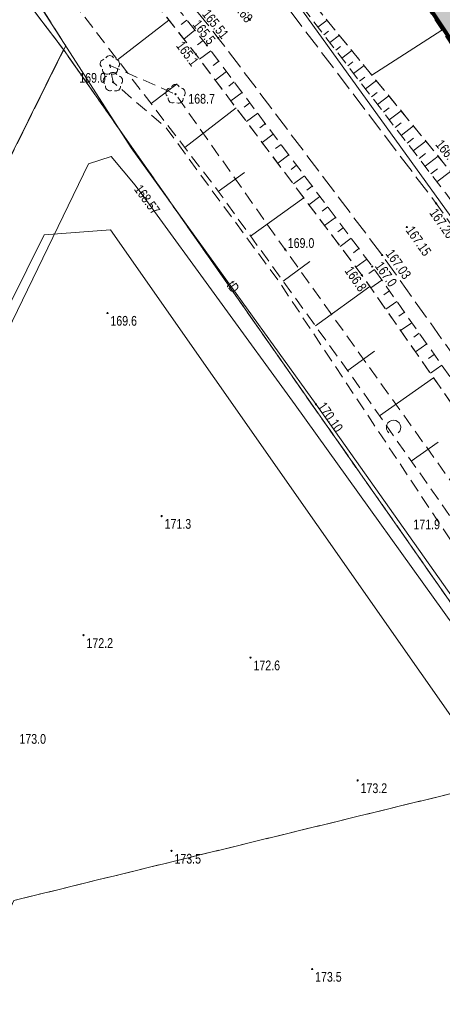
# Model space of a CAD drawing. Header units: metres. Extents: x 8433237 to 8433443, y 6021296 to 6021738.
# Tile 12 of 22: x 8433311 to 8433344, y 6021554 to 6021630. Entities that reach past the tile are written whole.
import ezdxf
from ezdxf import colors
from ezdxf.entities.mleader import LeaderData, LeaderLine
from ezdxf.enums import TextEntityAlignment as Align
from ezdxf.math import Vec2, Vec3

# ---------------------------------------------------------------- set-up
doc = ezdxf.new("R2010")
doc.units = ezdxf.units.M
for name, pattern in [('DASHED', [0.75, 0.5, -0.25]), ('L_0_03', [1, 0.5, -0.5]), ('L_0_04', [1.5, 1, -0.5]), ('L_0_06', [2, 1.5, -0.5])]:
    doc.linetypes.add(name, pattern=pattern)
doc.layers.get('0').update_dxf_attribs({"linetype": 'CONTINUOUS', "lineweight": 18})
for name, color, linetype, lineweight in [('a_opis', 250, 'CONTINUOUS', 9), ('EGB_DzialkaEwidencyjna', 7, 'CONTINUOUS', 18), ('EGB_KonturKlasyfikacyjny', 96, 'L_0_06', 18), ('EGB_KonturUzytkuGruntowego', 96, 'L_0_03', 18), ('GES_PrzewodElektroenergetyczny', 1, 'CONTINUOUS', 18), ('GES_PrzewodTelekomunikacyjny', 30, 'CONTINUOUS', 18), ('GES_PrzewodWodociagowy', 5, 'CONTINUOUS', 18), ('GES_Rzedna', 7, 'CONTINUOUS', 18), ('KR_ObiektKarto', 7, 'CONTINUOUS', 18), ('OT_Komunikacja', 7, 'CONTINUOUS', 18), ('OT_Rzedna', 7, 'CONTINUOUS', 18), ('OT_Skarpa', 7, 'CONTINUOUS', 18), ('OT_ZagospodarowanieTerenu', 7, 'CONTINUOUS', 18), ('OT_ZagospodarowanieTerenu_P', 7, 'CONTINUOUS', 18)]:
    doc.layers.add(name, color=color, linetype=linetype, lineweight=lineweight)
doc.layers.add('DIM', color=7, linetype='CONTINUOUS')
doc.layers.add('Zakres Etap 1', color=1, linetype='CONTINUOUS')
doc.styles.add('Arial', font='Arial.ttf')
doc.styles.get("Standard").update_dxf_attribs({"font": 'simplex.shx'})

# ---------------------------------------------------------------- blocks, each defined once
blk = doc.blocks.new('OTZK_1')
at = {"color": 0, "linetype": 'Continuous', "lineweight": 18}
blk.add_arc((0, 0), 1.1, 311.1859, 228.8141, dxfattribs=at)
blk = doc.blocks.new('SUPS01_07')
at = {"linetype": 'Continuous', "lineweight": 13}
blk.add_hatch(color=0, dxfattribs=at).paths.add_polyline_path([(0, -0.09, 1), (0, 0.09, 1)])
at = {"color": 0, "linetype": 'Continuous', "lineweight": 13}
blk.add_circle((0, 0), 0.0906, dxfattribs=at)
blk = doc.blocks.new('OTRN')
at = {"linetype": 'Continuous', "lineweight": 13}
blk.add_hatch(color=0, dxfattribs=at).paths.add_polyline_path([(0, -0.09, 1), (0, 0.09, 1)])
at = {"color": 0, "linetype": 'Continuous', "lineweight": 13}
blk.add_circle((0, 0), 0.0906, dxfattribs=at)
blk = doc.blocks.new('OTRS')
at = {"linetype": 'Continuous', "lineweight": 13}
blk.add_hatch(color=0, dxfattribs=at).paths.add_polyline_path([(0, -0.09, 1), (0, 0.09, 1)])
at = {"color": 0, "linetype": 'Continuous', "lineweight": 13}
blk.add_circle((0, 0), 0.0906, dxfattribs=at)
blk = doc.blocks.new('OTZL')
at = {"linetype": 'Continuous', "lineweight": 18}
blk.add_hatch(color=0, dxfattribs=at).paths.add_polyline_path([(0, -0.07, 1), (0, 0.07, 1)])
at = {"color": 0, "linetype": 'Continuous', "lineweight": 18}
blk.add_circle((0, 0), 0.0721, dxfattribs=at)
for centre, radius, start, end in [((-0.8, 0.24), 0.7, 101.6336, 222.6141), ((-0.02, 0.82), 0.68, 29.5388, 149.6209), ((0.78, 0.24), 0.7, 318.5035, 78.3664), ((-0.46, -0.64), 0.7, 175.1009, 291.5014), ((0.46, -0.66), 0.7, 249.444, 4.8991)]:
    blk.add_arc(centre, radius, start, end, dxfattribs=at)

msp = doc.modelspace()

# ---------------------------------------------------------------- hatches: boundary and pattern name
at = {"layer": 'Zakres Etap 1', "linetype": 'Continuous', "lineweight": 15, "ltscale": 10, "true_color": 0x424242}
h = msp.add_hatch(dxfattribs=at)
h.set_pattern_fill('CONCRE', color=250, scale=2)
h.set_pattern_definition([(0, (0, 0), (2, 2), [0.25, -1.75]), (90, (0, 0), (-2, 2), [0.25, -1.75]), (135, (0.25, 0), (-1.99999999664, 1e-16), [0.3535534, -2.4748738]), (0, (0.25, 1.125), (2, 2), [0.25, -1.75]), (45, (0.375, 1), (0, 1.99999999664), [0.1767766, -2.6516504]), (135, (0.375, 1), (-1.99999999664, 1e-16), [0.1767766, -2.6516504]), (0, (1, 1.625), (2, 2), [0.3535534, -1.6464466]), (45, (1, 1.625), (0, 1.99999999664), [0.25, -2.5784272]), (135, (1.3536, 1.625), (-1.99999999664, 1e-16), [0.25, -2.5784272]), (90, (1.375, 0.5), (-2, 2), [0.25, -1.75]), (45, (1.375, 0.5), (0, 1.99999999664), [0.1767766, -2.6516504]), (135, (1.5, 0.625), (-1.99999999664, 1e-16), [0.1767766, -2.6516504]), (0, (0.25, 0.5), (2, 2), [0.125, -1.675]), (0, (1.75, 1), (2, 2), [0.125, -1.675]), (90, (1.125, 1.25), (-2, 2), [0.125, -1.675]), (135, (1.375, 0.125), (-1.99999999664, 1e-16), [0.1767766, -2.6516504]), (135, (0.5, 1.5), (-1.99999999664, 1e-16), [0.1767766, -2.6516504]), (45, (0.9375, 0.6562), (0, 1.99999999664), [0.1767766, -2.6516504]), (90, (0.6875, 0.25), (-2, 2), [0.03125, -1.96875]), (90, (0.7812, 1.0938), (-2, 2), [0.03125, -1.96875]), (90, (1.7188, 1.4375), (-2, 2), [0.03125, -1.96875]), (90, (1.75, 0.375), (-2, 2), [0.03125, -1.96875])])
h.paths.add_polyline_path([(8433408.538, 6021532.495), (8433411.572, 6021534.406), (8433360.242, 6021611.839), (8433356.469, 6021626.425), (8433357.573, 6021627.447), (8433351.726, 6021636.015), (8433350.401, 6021637.656), (8433352.814, 6021639.419), (8433352.148, 6021640.417), (8433349.777, 6021643.662), (8433347.136, 6021641.686), (8433345.508, 6021643.876), (8433339.357, 6021651.683), (8433333.123, 6021659.517), (8433326.987, 6021655.239), (8433357.146, 6021609.752), (8433376.409, 6021580.813)])

# ---------------------------------------------------------------- linework, layer by layer
at = {"layer": 'EGB_DzialkaEwidencyjna', "linetype": 'Continuous', "lineweight": 18, "flags": 128}
for points in [[(8433337.565, 6021638.912), (8433357.05, 6021609.66), (8433376.33, 6021580.76), (8433407.7, 6021533.67), (8433411.03, 6021528.68), (8433439.476, 6021485.99)], [(8433359.82, 6021614.046), (8433360.35, 6021611.93), (8433357.05, 6021609.66), (8433337.565, 6021638.912)], [(8433312.011, 6021631.446), (8433314.81, 6021627.77), (8433253.49, 6021504.14), (8433242.227, 6021481.424)], [(8433425.123, 6021470.364), (8433417.6, 6021481.1), (8433411.83, 6021489.34), (8433388.4, 6021522.76), (8433377.65, 6021538.1), (8433314.81, 6021627.77), (8433312.011, 6021631.446)]]:
    msp.add_lwpolyline(points, dxfattribs=at)
for points in [[(8433318.42, 6021613.92), (8433313.33, 6021613.54), (8433257.41, 6021500.79), (8433253.49, 6021504.14), (8433314.81, 6021627.77), (8433377.65, 6021538.1), (8433374.25, 6021534.26)], [(8433313.33, 6021613.54), (8433318.42, 6021613.92), (8433374.25, 6021534.26), (8433334.95, 6021489.96), (8433348.5, 6021477.47), (8433338.63, 6021466.26), (8433361.38, 6021433.27), (8433350.5, 6021421.18), (8433257.41, 6021500.79)]]:
    msp.add_lwpolyline(points, close=True, dxfattribs=at)
at = {"layer": 'EGB_KonturKlasyfikacyjny', "color": 82, "linetype": 'L_0_06', "lineweight": 18, "flags": 128}
for points in [[(8433360.35, 6021611.93), (8433357.05, 6021609.66), (8433337.565, 6021638.912)], [(8433312.011, 6021631.446), (8433314.81, 6021627.77), (8433253.49, 6021504.14), (8433242.227, 6021481.424)], [(8433242.227, 6021481.424), (8433253.49, 6021504.14), (8433314.81, 6021627.77), (8433353.39, 6021572.71), (8433348.18, 6021571.45), (8433310.98, 6021562.36), (8433281.2, 6021496.07), (8433314.48, 6021477.93), (8433334.95, 6021489.96), (8433348.5, 6021477.47), (8433338.63, 6021466.26), (8433361.38, 6021433.27), (8433350.5, 6021421.18), (8433346.5, 6021416.73), (8433327.236, 6021412.312)]]:
    msp.add_lwpolyline(points, dxfattribs=at)
msp.add_lwpolyline([(8433310.98, 6021562.36), (8433348.18, 6021571.45), (8433353.39, 6021572.71), (8433377.65, 6021538.1), (8433374.25, 6021534.26), (8433325.5, 6021504.22), (8433328.72, 6021499.36), (8433326.76, 6021497.31), (8433334.95, 6021489.96), (8433314.48, 6021477.93), (8433281.2, 6021496.07)], close=True, dxfattribs=at)
at = {"layer": 'EGB_KonturUzytkuGruntowego', "color": 96, "linetype": 'L_0_03', "lineweight": 18, "flags": 128}
for points in [[(8433360.947, 6021612.339), (8433360.35, 6021611.93), (8433357.05, 6021609.66), (8433337.565, 6021638.912)], [(8433337.565, 6021638.912), (8433357.05, 6021609.66), (8433360.35, 6021611.93), (8433379.62, 6021582.96), (8433376.33, 6021580.76), (8433407.7, 6021533.67), (8433411.03, 6021528.68), (8433439.476, 6021485.99)], [(8433312.011, 6021631.446), (8433314.81, 6021627.77), (8433253.49, 6021504.14)], [(8433425.123, 6021470.364), (8433417.6, 6021481.1), (8433411.83, 6021489.34), (8433388.4, 6021522.76), (8433377.65, 6021538.1), (8433353.39, 6021572.71), (8433314.81, 6021627.77), (8433312.011, 6021631.446)], [(8433242.227, 6021481.424), (8433253.49, 6021504.14), (8433314.81, 6021627.77), (8433353.39, 6021572.71), (8433377.65, 6021538.1), (8433374.25, 6021534.26), (8433341.32, 6021497.14), (8433333.61, 6021504.46), (8433328.72, 6021499.36), (8433326.76, 6021497.31), (8433334.95, 6021489.96), (8433348.5, 6021477.47), (8433338.63, 6021466.26), (8433361.38, 6021433.27), (8433350.5, 6021421.18), (8433346.5, 6021416.73), (8433338.96, 6021408.36), (8433336.061, 6021405.138)]]:
    msp.add_lwpolyline(points, dxfattribs=at)
at = {"layer": 'GES_PrzewodElektroenergetyczny', "color": 1, "linetype": 'Continuous', "lineweight": 18, "flags": 128}
msp.add_lwpolyline([(8433296.89, 6021535.28), (8433288.94, 6021539.9), (8433280.39, 6021544.44), (8433281.38, 6021546.98), (8433284.6, 6021553.4), (8433297.28, 6021578.74), (8433306.39, 6021597.7), (8433307.73, 6021600.47), (8433316.72, 6021618.98), (8433318.48, 6021619.56), (8433320.33, 6021617.35), (8433320.99, 6021616.44), (8433332.64, 6021600.47), (8433346.5, 6021581.13), (8433346.97, 6021580.44), (8433354.39, 6021569.68), (8433364.14, 6021555.76), (8433364.73, 6021554.92), (8433376.19, 6021538.62), (8433377.36, 6021538.73)], dxfattribs=at)
at = {"layer": 'GES_PrzewodTelekomunikacyjny', "color": 30, "linetype": 'Continuous', "lineweight": 18, "flags": 128}
msp.add_lwpolyline([(8433312.366, 6021632.14), (8433320.02, 6021620.21), (8433334.24, 6021600.5), (8433344.78, 6021585.61), (8433364.92, 6021557.71), (8433371.52, 6021548.54), (8433381.73, 6021533.49), (8433384.96, 6021531.81), (8433391.21, 6021522.93), (8433393.21, 6021519.6), (8433398.13, 6021512.44), (8433411.66, 6021491.89), (8433421.24, 6021478.36), (8433426.087, 6021471.414)], dxfattribs=at)
at = {"layer": 'GES_PrzewodWodociagowy', "color": 5, "linetype": 'Continuous', "lineweight": 18, "flags": 128}
msp.add_lwpolyline([(8433408.95, 6021521.98), (8433405.23, 6021528.22), (8433358.49, 6021595.02), (8433344.93, 6021614.49), (8433328.674, 6021637.016)], dxfattribs=at)
at = {"layer": 'KR_ObiektKarto', "linetype": 'Continuous', "lineweight": 18, "flags": 128}
for points in [[(8433318.96, 6021626.987), (8433322.919, 6021630.031)], [(8433324.3, 6021630.042), (8433323.873, 6021629.703)], [(8433334.384, 6021629.497), (8433335.082, 6021630.034)], [(8433324.921, 6021629.258), (8433324.066, 6021628.58)], [(8433334.842, 6021628.903), (8433335.199, 6021629.178)], [(8433343.91, 6021629.265), (8433338.542, 6021625.801)], [(8433325.543, 6021628.475), (8433325.114, 6021628.135)], [(8433335.3, 6021628.309), (8433336.032, 6021628.873)], [(8433326.153, 6021627.682), (8433325.278, 6021627.028)], [(8433335.757, 6021627.715), (8433336.132, 6021628.003)], [(8433336.215, 6021627.12), (8433336.981, 6021627.711)], [(8433326.752, 6021626.882), (8433326.315, 6021626.555)], [(8433336.673, 6021626.526), (8433337.064, 6021626.828)], [(8433327.351, 6021626.081), (8433326.48, 6021625.43)], [(8433337.131, 6021625.932), (8433337.931, 6021626.549)], [(8433337.588, 6021625.338), (8433337.997, 6021625.653)], [(8433338.046, 6021624.744), (8433338.881, 6021625.387)], [(8433321.548, 6021623.616), (8433323.544, 6021625.148)], [(8433327.95, 6021625.28), (8433327.516, 6021624.955)], [(8433328.549, 6021624.48), (8433327.683, 6021623.831)], [(8433338.504, 6021624.15), (8433338.93, 6021624.478)], [(8433338.961, 6021623.556), (8433339.83, 6021624.225)], [(8433324.135, 6021620.244), (8433328.096, 6021623.283)], [(8433329.148, 6021623.679), (8433328.716, 6021623.356)], [(8433339.419, 6021622.962), (8433339.862, 6021623.303)], [(8433339.877, 6021622.367), (8433340.78, 6021623.063)], [(8433329.747, 6021622.878), (8433328.885, 6021622.233)], [(8433330.346, 6021622.078), (8433329.916, 6021621.756)], [(8433340.335, 6021621.773), (8433340.795, 6021622.128)], [(8433340.792, 6021621.179), (8433341.73, 6021621.901)], [(8433330.945, 6021621.277), (8433330.088, 6021620.635)], [(8433341.25, 6021620.585), (8433341.727, 6021620.953)], [(8433331.544, 6021620.476), (8433331.117, 6021620.156)], [(8433341.708, 6021619.991), (8433342.679, 6021620.74)], [(8433332.144, 6021619.675), (8433331.291, 6021619.037)], [(8433342.165, 6021619.397), (8433342.66, 6021619.778)], [(8433342.623, 6021618.803), (8433343.629, 6021619.578)], [(8433332.743, 6021618.875), (8433332.317, 6021618.557)], [(8433343.081, 6021618.209), (8433343.592, 6021618.603)], [(8433326.719, 6021616.87), (8433328.728, 6021618.321)], [(8433333.342, 6021618.074), (8433332.493, 6021617.439)], [(8433343.539, 6021617.614), (8433344.572, 6021618.411)], [(8433333.941, 6021617.273), (8433333.518, 6021616.957)], [(8433329.208, 6021613.425), (8433333.293, 6021616.376)], [(8433334.54, 6021616.473), (8433333.696, 6021615.841)], [(8433335.139, 6021615.672), (8433334.718, 6021615.357)], [(8433335.738, 6021614.871), (8433334.898, 6021614.243)], [(8433336.337, 6021614.071), (8433335.918, 6021613.757)], [(8433336.936, 6021613.27), (8433336.101, 6021612.645)], [(8433337.535, 6021612.469), (8433337.119, 6021612.158)], [(8433338.134, 6021611.669), (8433337.303, 6021611.047)], [(8433331.696, 6021609.98), (8433333.773, 6021611.48)], [(8433338.727, 6021610.863), (8433338.304, 6021610.565)], [(8433334.185, 6021606.535), (8433338.374, 6021609.561)], [(8433339.303, 6021610.046), (8433338.453, 6021609.447)], [(8433339.879, 6021609.229), (8433339.453, 6021608.928)], [(8433340.455, 6021608.411), (8433339.599, 6021607.807)], [(8433341.032, 6021607.594), (8433340.601, 6021607.291)], [(8433341.608, 6021606.777), (8433340.744, 6021606.167)], [(8433342.184, 6021605.959), (8433341.75, 6021605.653)], [(8433342.76, 6021605.142), (8433341.889, 6021604.528)], [(8433336.674, 6021603.089), (8433338.741, 6021604.583)], [(8433343.336, 6021604.325), (8433342.899, 6021604.016)], [(8433343.913, 6021603.507), (8433343.034, 6021602.888)], [(8433339.127, 6021599.619), (8433343.28, 6021602.535)], [(8433341.569, 6021596.141), (8433343.641, 6021597.596)]]:
    msp.add_lwpolyline(points, dxfattribs=at)
at = {"layer": 'OT_Komunikacja', "color": 7, "linetype": 'L_0_06', "lineweight": 18, "flags": 128}
msp.add_lwpolyline([(8433321.291, 6021635.442), (8433326.72, 6021628.66), (8433339.32, 6021611.98), (8433349.86, 6021597.15), (8433353.51, 6021591.85), (8433363.16, 6021577.45), (8433376.54, 6021557.44), (8433390.06, 6021536.96), (8433397.95, 6021525.23), (8433398.74, 6021524.16), (8433402.69, 6021518.05), (8433407.6, 6021510.52), (8433410.03, 6021512.07), (8433412.37, 6021513.7), (8433405, 6021524.85), (8433400.11, 6021532.14), (8433394.81, 6021540.28), (8433381.1, 6021560.83), (8433367.69, 6021580.78), (8433358.08, 6021595.14), (8433343.48, 6021615.95), (8433331.92, 6021631.17), (8433327.459, 6021636.757)], dxfattribs=at)
at = {"layer": 'OT_Skarpa', "color": 7, "linetype": 'L_0_04', "lineweight": 18, "flags": 128}
for points in [[(8433329.485, 6021637.189), (8433333.32, 6021632.19), (8433344.51, 6021618.5), (8433360.23, 6021595.99), (8433371.01, 6021579.57), (8433378.15, 6021568.72), (8433388.62, 6021553.14), (8433401.7, 6021533.62), (8433404.14, 6021531.06), (8433406.9, 6021531.47), (8433404.25, 6021534.61), (8433393.11, 6021552.8), (8433380.6, 6021571.4), (8433367.8, 6021592.23), (8433367.58, 6021592.58), (8433348.54, 6021622.09), (8433339.79, 6021635.65), (8433337.421, 6021638.881)], [(8433328.544, 6021636.988), (8433332.71, 6021631.67), (8433344.22, 6021616.73), (8433359.55, 6021595.33), (8433370.18, 6021578.95), (8433371.52, 6021576.86), (8433383.64, 6021558.81), (8433395.76, 6021540.71), (8433402.05, 6021531.6), (8433404.14, 6021531.06), (8433401.7, 6021533.62), (8433388.62, 6021553.14), (8433378.15, 6021568.72), (8433371.01, 6021579.57), (8433360.23, 6021595.99), (8433344.51, 6021618.5), (8433333.32, 6021632.19), (8433329.485, 6021637.189)], [(8433319.026, 6021634.959), (8433324.99, 6021627.41), (8433337.76, 6021610.44), (8433347.83, 6021596.02), (8433348.81, 6021596.56), (8433338.56, 6021611.1), (8433325.84, 6021628.1), (8433320.202, 6021635.209)], [(8433313.69, 6021633.821), (8433315.99, 6021630.85), (8433319.75, 6021625.96), (8433326.64, 6021616.98), (8433337.28, 6021602.25), (8433344.87, 6021591.44), (8433353.77, 6021579.31), (8433360.53, 6021570.03), (8433368.44, 6021558.68), (8433372.45, 6021552.59), (8433376.16, 6021546.93), (8433388.31, 6021530.94), (8433390.41, 6021533.28), (8433385.62, 6021540.91), (8433378.53, 6021551.97), (8433370.33, 6021564.87), (8433359.84, 6021581.03), (8433350.99, 6021594.44), (8433349.43, 6021596.69), (8433348.81, 6021596.56), (8433347.83, 6021596.02), (8433337.76, 6021610.44), (8433324.99, 6021627.41), (8433319.026, 6021634.959)]]:
    msp.add_lwpolyline(points, dxfattribs=at)
at = {"layer": 'OT_ZagospodarowanieTerenu', "color": 7, "linetype": 'L_0_04', "lineweight": 18, "flags": 128}
msp.add_lwpolyline([(8433299.696, 6021607.388), (8433300.5, 6021606.35), (8433302.77, 6021603.49), (8433314.98, 6021628.07), (8433312.366, 6021632.14)], dxfattribs=at)
msp.add_lwpolyline([(8433368.46, 6021557.39), (8433351.6, 6021579.72), (8433343.54, 6021591.64), (8433331.4, 6021609.92), (8433322.7, 6021621.76), (8433318.62, 6021625.27), (8433318.38, 6021626.56), (8433319.75, 6021625.96), (8433323.43, 6021624.34), (8433331.86, 6021612.4), (8433345.51, 6021593.34), (8433355.36, 6021578.43), (8433364.99, 6021566.34), (8433373.28, 6021553.46), (8433372.45, 6021552.59), (8433371.42, 6021551.52)], close=True, dxfattribs=at)
at = {"layer": 'Zakres Etap 1', "color": 18, "linetype": 'Continuous', "lineweight": 35, "true_color": 0x000000}
msp.add_lwpolyline([(8433408.538, 6021532.495), (8433411.572, 6021534.406), (8433360.242, 6021611.839), (8433356.469, 6021626.425), (8433357.573, 6021627.447), (8433351.726, 6021636.015), (8433350.401, 6021637.656), (8433352.814, 6021639.419), (8433352.148, 6021640.417), (8433349.777, 6021643.662), (8433347.136, 6021641.686), (8433345.508, 6021643.876), (8433339.357, 6021651.683), (8433333.123, 6021659.517), (8433326.987, 6021655.239), (8433357.146, 6021609.752), (8433376.409, 6021580.813), (8433408.538, 6021532.495)], dxfattribs=at)
at = {"layer": 'Zakres Etap 1', "linetype": 'DASHED', "lineweight": 40, "ltscale": 10}
msp.add_lwpolyline([(8433372.93, 6021641.653), (8433356.577, 6021626.34), (8433360.305, 6021611.899), (8433379.496, 6021582.877), (8433414.168, 6021530.841), (8433410.875, 6021528.746), (8433426.408, 6021505.045), (8433412.645, 6021491.93), (8433376.453, 6021453.08), (8433335.388, 6021489.929), (8433377.823, 6021538.089), (8433377.823, 6021538.089), (8433377.823, 6021538.089), (8433377.823, 6021538.089), (8433377.823, 6021538.089), (8433377.823, 6021538.089), (8433377.823, 6021538.089), (8433394.407, 6021553.721), (8433376.357, 6021580.833), (8433349.376, 6021621.327), (8433326.698, 6021655.321)], dxfattribs=at)

# ---------------------------------------------------------------- block references
at = {"layer": 'GES_Rzedna', "color": 30, "linetype": 'Continuous', "xscale": 0.5, "yscale": 0.5, "zscale": 0.5}
msp.add_blockref('SUPS01_07', (8433334.24, 6021600.5), dxfattribs=at)
at = {"layer": 'KR_ObiektKarto', "linetype": 'Continuous', "xscale": 0.5, "yscale": 0.5, "zscale": 0.5}
msp.add_blockref('OTZK_1', (8433340.205, 6021598.735), dxfattribs=at)
at = {"layer": 'OT_Rzedna', "linetype": 'Continuous', "xscale": 0.5, "yscale": 0.5, "zscale": 0.5}
for name, p in [('OTRS', (8433329.15, 6021630.06)), ('OTRS', (8433326.72, 6021628.66)), ('OTRN', (8433325.84, 6021628.1)), ('OTRN', (8433324.99, 6021627.41)), ('OTRN', (8433318.62, 6021625.27)), ('OTRN', (8433323.43, 6021624.34)), ('OTRS', (8433343.48, 6021615.95)), ('OTRS', (8433341.22, 6021614.13)), ('OTRN', (8433331.86, 6021612.4)), ('OTRS', (8433339.32, 6021611.98)), ('OTRN', (8433338.56, 6021611.1)), ('OTRN', (8433337.76, 6021610.44)), ('OTRN', (8433343.54, 6021591.64))]:
    msp.add_blockref(name, p, dxfattribs=at)
at = {"layer": 'OT_Rzedna', "color": 7, "linetype": 'Continuous', "xscale": 0.5, "yscale": 0.5, "zscale": 0.5}
for p in [(8433318.19, 6021607.52), (8433322.36, 6021591.91), (8433316.35, 6021582.75), (8433329.2, 6021581.03), (8433337.44, 6021571.59), (8433323.12, 6021566.17), (8433333.94, 6021557.09)]:
    msp.add_blockref('OTRN', p, dxfattribs=at)
at = {"layer": 'OT_ZagospodarowanieTerenu_P', "color": 96, "linetype": 'Continuous', "xscale": 0.5, "yscale": 0.5, "zscale": 0.5}
for p in [(8433318.38, 6021626.56), (8433318.62, 6021625.27), (8433323.43, 6021624.34)]:
    msp.add_blockref('OTZL', p, dxfattribs=at)

# ---------------------------------------------------------------- texts
at = {"layer": 'GES_PrzewodTelekomunikacyjny', "color": 30, "style": 'Arial', "width": 0.78}
msp.add_text('tD', height=0.75, rotation=305.8, dxfattribs=at).set_placement((8433327.86, 6021609.55), align=Align.MIDDLE_CENTER)
at = {"layer": 'GES_Rzedna', "color": 1, "style": 'Arial', "width": 0.78}
msp.add_text('168.57', height=0.75, rotation=306.3, dxfattribs=at).set_placement((8433320.019, 6021616.892), align=Align.BOTTOM_LEFT)
at = {"layer": 'GES_Rzedna', "color": 30, "style": 'Arial', "width": 0.78}
msp.add_text('170.10', height=0.75, rotation=304.6, dxfattribs=at).set_placement((8433334.144, 6021600.208), align=Align.BOTTOM_LEFT)
at = {"layer": 'OT_Rzedna', "color": 7, "style": 'Arial', "width": 0.78}
for s, rotation, p in [('165.68', 308.6, (8433327.115, 6021631.584)), ('165.51', 308.7, (8433325.255, 6021630.334)), ('165.5', 308.4, (8433324.524, 6021629.545)), ('165.1', 307, (8433323.25, 6021627.92)), ('166.4', 309.3, (8433343.207, 6021620.312)), ('167.20', 305.1, (8433342.735, 6021615.086)), ('167.15', 305.1, (8433340.925, 6021613.736)), ('167.03', 305.4, (8433339.366, 6021611.945)), ('166.8', 304.9, (8433336.215, 6021610.637)), ('167.0', 305.2, (8433338.546, 6021610.996))]:
    msp.add_text(s, height=0.75, rotation=rotation, dxfattribs=at).set_placement(p, align=Align.BOTTOM_LEFT)
for s, p in [('169.0', (8433316.02, 6021625)), ('168.7', (8433324.41, 6021623.39)), ('169.0', (8433332.06, 6021612.3)), ('171.9', (8433341.73, 6021590.67))]:
    msp.add_text(s, height=0.75, dxfattribs=at).set_placement(p, align=Align.BOTTOM_LEFT)
for s, p in [('169.6', (8433318.415, 6021607.295)), ('171.3', (8433322.585, 6021591.685)), ('172.2', (8433316.575, 6021582.525)), ('172.6', (8433329.425, 6021580.805)), ('173.0', (8433311.415, 6021575.155)), ('173.2', (8433337.665, 6021571.365)), ('173.5', (8433323.345, 6021565.945)), ('173.5', (8433334.165, 6021556.865))]:
    msp.add_text(s, height=0.75, rotation=-360, dxfattribs=at).set_placement(p, align=Align.TOP_LEFT)

# ---------------------------------------------------------------- next in the draw order: leaders
at = {"layer": 'a_opis', "color": 0, "linetype": 'ByBlock', "lineweight": 9}
ml = msp.add_multileader_mtext('Standard', dxfattribs=at)
ml.set_content('{\\fTrebuchet MS|b0|i0|c238|p34;projektowany rurociąg tłoczny\\PPE100RC SDR17 DN160; L=195,0m}')
ml.set_leader_properties()
ml.build(insert=Vec2(0, 0))
ml.multileader.update_dxf_attribs({"arrow_head_size": 1.5})
ctx = ml.context
ctx.base_point, ctx.char_height, ctx.arrow_head_size, ctx.landing_gap_size, ctx.plane_origin, ctx.plane_x_axis, ctx.plane_y_axis = Vec3(8433377.882, 6021640.991), 1.2, 1.5, 0.5, Vec3(8433386.212, 6021752.298), Vec3(0.99998, 0.006313), Vec3(-0.006313, 0.99998)
ctx.attachment_type = 2
notes = []
notes.append((ctx, [(0, (1, 1, 0), (8433377.547, 6021640.988), (0.99998, 0.006313), 0.335, [(0, [(8433342.498, 6021634.789)], 0, [])])]))
ctx.mtext.insert, ctx.mtext.text_direction, ctx.mtext.rotation, ctx.mtext.flow_direction = Vec3(8433378.377, 6021641.751), Vec3(0.99998, 0.006313), 0.006313, 5
ctx.mtext.has_bg_fill, ctx.mtext.bg_color, ctx.mtext.bg_scale_factor, ctx.mtext.bg_transparency, ctx.mtext.use_window_bg_color = 1, -1023410167, 1.5, 0, 1
for ctx, leaders in notes:
    for number, flags, end, landing, length, lines in leaders:
        leader = LeaderData()
        leader.index, (leader.has_last_leader_line, leader.has_dogleg_vector, leader.attachment_direction) = number, flags
        leader.last_leader_point, leader.dogleg_vector, leader.dogleg_length = Vec3(end), Vec3(landing), length
        for number, points, colour, breaks in lines:
            line = LeaderLine()
            line.index, line.vertices, line.color, line.breaks = number, Vec3.list(points), colors.encode_raw_color(colour), breaks
            leader.lines.append(line)
        ctx.leaders.append(leader)

# ---------------------------------------------------------------- next in the draw order: leaders
at = {"layer": 'DIM', "color": 1, "linetype": 'ByBlock', "lineweight": 18}
ml = msp.add_multileader_mtext('Standard', dxfattribs=at)
ml.set_content('\\pxql;{\\fTrebuchet MS|b0|i0|c238|p34;YKY 4X10-zas. PG;\\P YKY3x2,5-pw. obudowy SW4\\PSYGNALIZACYJNE Bit 100012x1}')
ml.set_leader_properties()
ml.build(insert=Vec2(0, 0))
ml.multileader.update_dxf_attribs({"text_right_attachment_type": 6, "dogleg_length": 0.36, "arrow_head_size": 0.18})
ctx = ml.context
ctx.base_point, ctx.char_height, ctx.arrow_head_size, ctx.landing_gap_size, ctx.plane_origin = Vec3(8433284.909, 6021633.496), 1.2, 0.18, 0.09, Vec3(8433351.096, 6021645.123)
ctx.right_attachment, ctx.text_align_type = 6, 2
notes = []
notes.append((ctx, [(0, (1, 1, 0), (8433307.789, 6021632.883), (-1, 0), 0.36, [(0, [(8433351.096, 6021645.123)], 0, [])])]))
ctx.mtext.insert, ctx.mtext.flow_direction = Vec3(8433284.999, 6021634.108), 5
for ctx, leaders in notes:
    for number, flags, end, landing, length, lines in leaders:
        leader = LeaderData()
        leader.index, (leader.has_last_leader_line, leader.has_dogleg_vector, leader.attachment_direction) = number, flags
        leader.last_leader_point, leader.dogleg_vector, leader.dogleg_length = Vec3(end), Vec3(landing), length
        for number, points, colour, breaks in lines:
            line = LeaderLine()
            line.index, line.vertices, line.color, line.breaks = number, Vec3.list(points), colors.encode_raw_color(colour), breaks
            leader.lines.append(line)
        ctx.leaders.append(leader)

doc.saveas('drawing.dxf')
